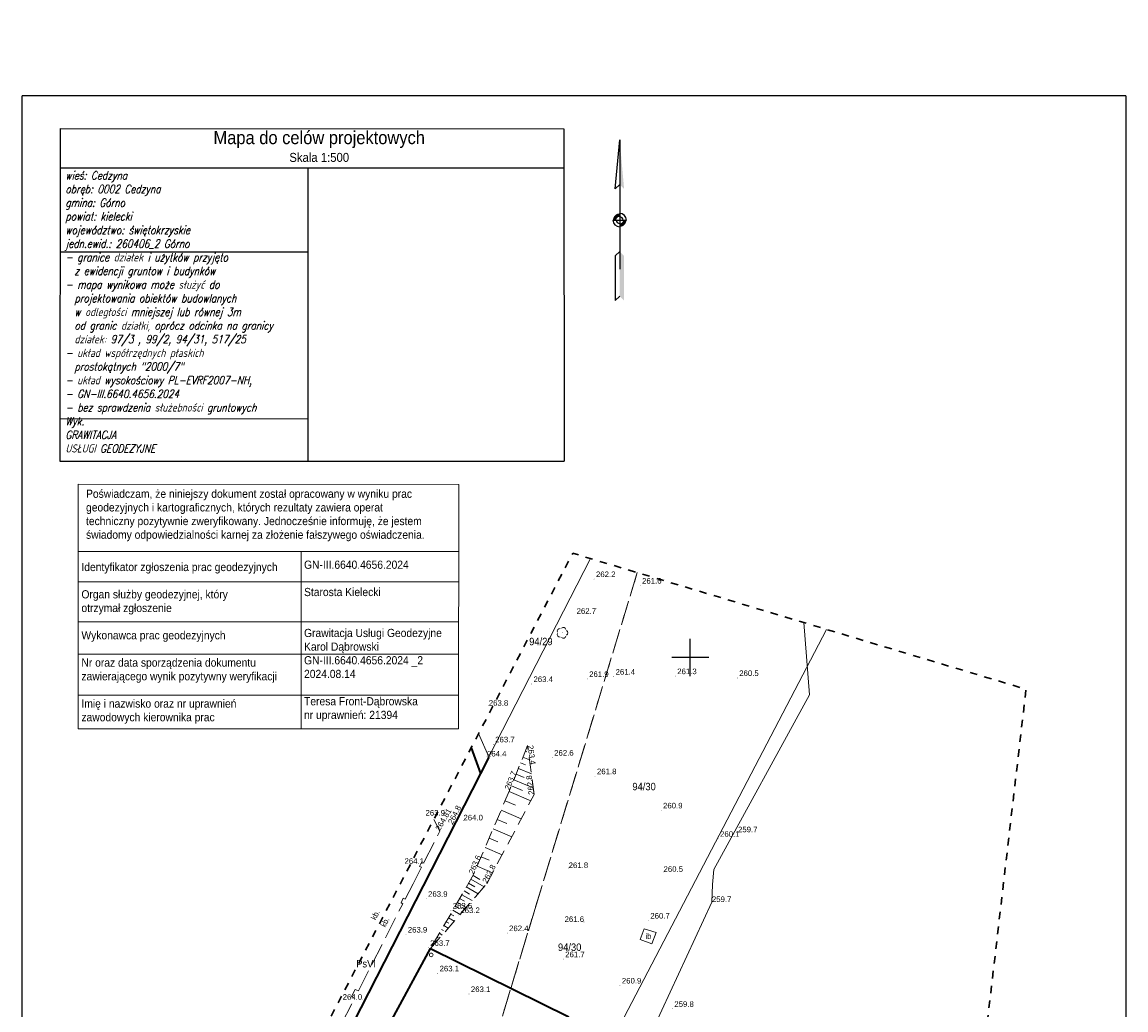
# Model space of a CAD drawing. Header units: metres. Extents: x 7480610 to 7484249, y 5635545 to 5637635.
# Tile 50 of 53: x 7480610 to 7480759, y 5637503 to 5637635. Entities that reach past the tile are written whole.
import ezdxf
from ezdxf.enums import TextEntityAlignment as Align

# ---------------------------------------------------------------- set-up
doc = ezdxf.new("R2010")
doc.units = ezdxf.units.M
doc.header["$MEASUREMENT"] = 0
doc.set_wipeout_variables(frame=1)
for name, pattern in [('x-ref - mapa - Cedzyna_Horn$0$1 1', [2, 1, -1]), ('x-ref - mapa - Cedzyna_Horn$0$2 1', [3, 2, -1]), ('x-ref - mapa - Cedzyna_Horn$0$3 1', [4, 3, -1]), ('x-ref - mapa - Cedzyna_Horn$0$EGKK', [4, 3, -1]), ('x-ref - mapa - Cedzyna_Horn$0$EGUG', [2, 1, -1])]:
    doc.linetypes.add(name, pattern=pattern)
for name, color, linetype in [('_x-ref_mapa', 7, 'Continuous'), ('x-ref - mapa - Cedzyna_Horn$0$_zakres mdcp', 1, 'Continuous'), ('x-ref - mapa - Cedzyna_Horn$0$PARSI', 8, 'Continuous'), ('x-ref - mapa - Cedzyna_Horn$0$Strzałka', 8, 'Continuous')]:
    doc.layers.add(name, color=color, linetype=linetype)
for name, color, linetype, lineweight in [('x-ref - mapa - Cedzyna_Horn$0$EGDE', 92, 'Continuous', 20), ('x-ref - mapa - Cedzyna_Horn$0$EGDE_O', 92, 'Continuous', 20), ('x-ref - mapa - Cedzyna_Horn$0$EGKK', 8, 'Continuous', 20), ('x-ref - mapa - Cedzyna_Horn$0$EGKK_O', 8, 'Continuous', 20), ('x-ref - mapa - Cedzyna_Horn$0$EGUG', 8, 'Continuous', 20), ('x-ref - mapa - Cedzyna_Horn$0$OTD', 8, 'Continuous', 20), ('x-ref - mapa - Cedzyna_Horn$0$OTD_O', 8, 'Continuous', 20), ('x-ref - mapa - Cedzyna_Horn$0$OTK', 8, 'Continuous', 20), ('x-ref - mapa - Cedzyna_Horn$0$OTK_O', 8, 'Continuous', 20), ('x-ref - mapa - Cedzyna_Horn$0$OTO', 8, 'Continuous', 20), ('x-ref - mapa - Cedzyna_Horn$0$OTR', 8, 'Continuous', 20), ('x-ref - mapa - Cedzyna_Horn$0$OTRN', 8, 'Continuous', 20), ('x-ref - mapa - Cedzyna_Horn$0$OTRN_O', 8, 'Continuous', 18), ('x-ref - mapa - Cedzyna_Horn$0$OTRS', 8, 'Continuous', 20), ('x-ref - mapa - Cedzyna_Horn$0$OTRS_O', 8, 'Continuous', 20), ('x-ref - mapa - Cedzyna_Horn$0$OTW', 8, 'Continuous', 20), ('x-ref - mapa - Cedzyna_Horn$0$OTZ', 8, 'Continuous', 20), ('x-ref - mapa - Cedzyna_Horn$0$ramka', 8, 'Continuous', 18)]:
    doc.layers.add(name, color=color, linetype=linetype, lineweight=lineweight)
doc.styles.add('x-ref - mapa - Cedzyna_Horn$0$BDOT', font='arial.ttf', dxfattribs={"width": 0.9})
doc.styles.add('x-ref - mapa - Cedzyna_Horn$0$EGiB', font='arial.ttf', dxfattribs={"width": 0.9})
doc.styles.add('x-ref - mapa - Cedzyna_Horn$0$Standard', font='arial.ttf', dxfattribs={"width": 0.9})
doc.styles.add('x-ref - mapa - Cedzyna_Horn$0$TDD', font='SIMPLEX.shx', dxfattribs={"width": 0.8, "oblique": 15.00003, "height": 1.75})
doc.linetypes.add('x-ref - mapa - Cedzyna_Horn$0$OTOO', pattern='A,7.5,[30,msgB.shx,S=1.28,R=0,X=0,Y=0],7.5', length=15)

# ---------------------------------------------------------------- blocks, each defined once
blk = doc.blocks.new('x-ref - mapa - Cedzyna_Horn$0$OTRN')
at = {"layer": 'x-ref - mapa - Cedzyna_Horn$0$OTRN', "color": 0, "const_width": 0.09}
blk.add_lwpolyline([(-0.04, 0, 1), (0.04, 0, 1)], format="xyb", close=True, dxfattribs=at)
at = {"layer": 'x-ref - mapa - Cedzyna_Horn$0$OTRN_O', "color": 0, "style": 'x-ref - mapa - Cedzyna_Horn$0$BDOT'}
blk.add_attdef('RZEDNA', (0.51, 0.52), '', height=1.5, dxfattribs=at)
blk = doc.blocks.new('x-ref - mapa - Cedzyna_Horn$0$OTDD')
at = {"color": 0, "lineweight": 18}
blk.add_wipeout([(-0.49, 0), (-0.47, 0.15), (-0.4, 0.29), (-0.29, 0.4), (-0.15, 0.47), (0, 0.49), (0.15, 0.47), (0.29, 0.4), (0.4, 0.29), (0.47, 0.15), (0.49, 0), (0.49, 0), (0.47, -0.15), (0.4, -0.29), (0.29, -0.4), (0.15, -0.47), (0, -0.49), (0, -0.49), (-0.15, -0.47), (-0.29, -0.4), (-0.4, -0.29), (-0.47, -0.15)], dxfattribs=at).dxf.layer = 'x-ref - mapa - Cedzyna_Horn$0$OTD'
at = {"layer": 'x-ref - mapa - Cedzyna_Horn$0$OTD', "color": 0, "lineweight": 18}
blk.add_circle((0, 0), 0.5, dxfattribs=at)
blk = doc.blocks.new('x-ref - mapa - Cedzyna_Horn$0$OTRS')
at = {"layer": 'x-ref - mapa - Cedzyna_Horn$0$OTRS', "color": 0, "lineweight": -3, "const_width": 0.09}
blk.add_lwpolyline([(-0.04, 0, 1), (0.04, 0, 1)], format="xyb", close=True, dxfattribs=at)
at = {"layer": 'x-ref - mapa - Cedzyna_Horn$0$OTRS_O', "color": 0, "style": 'x-ref - mapa - Cedzyna_Horn$0$BDOT'}
blk.add_attdef('RZEDNA', (0.51, 0.52), '', height=1.5, dxfattribs=at)
blk = doc.blocks.new('x-ref - mapa - Cedzyna_Horn$0$OTZL')
at = {"layer": 'x-ref - mapa - Cedzyna_Horn$0$OTZ', "color": 0, "lineweight": 18, "const_width": 0.1}
blk.add_lwpolyline([(-0.05, 0, 1), (0.05, 0, 1)], format="xyb", close=True, dxfattribs=at)
at = {"layer": 'x-ref - mapa - Cedzyna_Horn$0$OTZ', "color": 0, "lineweight": 18}
for centre, start, end in [((-0.65, 0.47), 84, 204), ((0.25, 0.76), 12, 132), ((0.8, 0), 300, 60), ((-0.65, -0.47), 156, 276), ((0.25, -0.76), 228, 348)]:
    blk.add_arc(centre, 0.7, start, end, dxfattribs=at)
blk = doc.blocks.new('x-ref - mapa - Cedzyna_Horn$0$mzsk')
at = {"layer": 'x-ref - mapa - Cedzyna_Horn$0$PARSI', "color": 0}
for p, q in [((0, -5), (0, 5)), ((5, 0), (-5, 0))]:
    blk.add_line(p, q, dxfattribs=at)
blk = doc.blocks.new('x-ref - mapa - Cedzyna_Horn$0$pln')
at = {"layer": 'x-ref - mapa - Cedzyna_Horn$0$Strzałka'}
for p, q in [((0, 36), (0, -22)), ((-3, 0), (3, 0))]:
    blk.add_line(p, q, dxfattribs=at)
blk.add_lwpolyline([(195.75, 88, 1.5, 1.5, 1), (195.75, 88, 0, 0, 0)], format="xyseb", dxfattribs=at)
for points in [[(0, 16), (-2, 14), (0, 36)], [(0, -14), (-2, -16), (-2, -36), (0, -34)]]:
    blk.add_lwpolyline(points, dxfattribs=at)
at = {"layer": 'x-ref - mapa - Cedzyna_Horn$0$Strzałka', "const_width": 1.5}
for points in [[(0, 2.25, 0.414214), (-2.25, 0, 1)], [(0, -2.25, 0.414214), (2.25, 0, 1)]]:
    blk.add_lwpolyline(points, format="xyb", dxfattribs=at)
at = {"layer": 'x-ref - mapa - Cedzyna_Horn$0$Strzałka'}
for radius, start, end in [(3, 180, 270), (1.5, 180, 270), (3, 0, 90), (1.5, 0, 90)]:
    blk.add_arc((0, 0), radius, start, end, dxfattribs=at)
for points in [[(0, 36), (0, 36), (2, 14), (0, 16)], [(0, -14), (2, -16), (0, -34), (2, -36)]]:
    blk.add_solid(points, dxfattribs=at)
blk = doc.blocks.new('x-ref - mapa - Cedzyna_Horn')
for p, q in [((7480610.11, 5637321.04), (7480610.11, 5637625.49)), ((7480758.61, 5637625.49), (7480610.11, 5637625.49)), ((7480758.61, 5637625.49), (7480758.61, 5637321.04))]:
    blk.add_line(p, q)
at = {"lineweight": 25}
for p, q in [((7480615.22, 5637621.1, 1.23), (7480615.18, 5637576.39, 1.23)), ((7480615.2, 5637604.54, 1.23), (7480648.61, 5637604.54, 0)), ((7480615.18, 5637582.14, 1.23), (7480648.6, 5637582.09, 0))]:
    blk.add_line(p, q, dxfattribs=at)
at = {"linetype": 'Continuous', "lineweight": 25}
blk.add_line((7480682.98, 5637621.08, 1.23), (7480683.04, 5637576.39, 0.31), dxfattribs=at)
at = {"color": 1, "lineweight": 18}
blk.add_line((7480617.64, 5637573.28, 0.95), (7480617.64, 5637540.38, 2.01), dxfattribs=at)
at = {"lineweight": 25, "flags": 128}
for points in [[(7480615.22, 5637621.1), (7480682.98, 5637621.08)], [(7480615.21, 5637615.84), (7480682.98, 5637615.82)]]:
    blk.add_lwpolyline(points, dxfattribs=at)
at = {"lineweight": 25}
blk.add_lwpolyline([(7480648.6, 5637576.39), (7480648.61, 5637615.83)], dxfattribs=at)
at = {"flags": 128}
blk.add_lwpolyline([(7480615.18, 5637576.39), (7480683.05, 5637576.39)], dxfattribs=at)
at = {"color": 1, "lineweight": 18, "flags": 128}
blk.add_lwpolyline([(7480647.67, 5637564.23), (7480647.67, 5637540.38)], dxfattribs=at)
at = {"layer": 'x-ref - mapa - Cedzyna_Horn$0$EGDE', "lineweight": 18}
for points in [[(7480686.59, 5637563.29), (7480672.92, 5637536.64), (7480664.06, 5637519.28)], [(7480671.53, 5637539.77), (7480672.92, 5637536.64), (7480686.59, 5637563.29)], [(7480664.06, 5637519.28), (7480632.69, 5637457.82), (7480642.83, 5637443.57), (7480653.19, 5637429), (7480718.32, 5637553.77)], [(7480718.32, 5637553.77), (7480653.19, 5637429), (7480676.82, 5637395.78), (7480690.38, 5637376.73)], [(7480664.06, 5637519.28), (7480672.92, 5637536.64), (7480671.53, 5637539.77)], [(7480626.11, 5637452.42), (7480629.14, 5637450.88), (7480632.69, 5637457.82), (7480664.06, 5637519.28)]]:
    blk.add_lwpolyline(points, dxfattribs=at)
at = {"layer": 'x-ref - mapa - Cedzyna_Horn$0$EGKK', "linetype": 'x-ref - mapa - Cedzyna_Horn$0$EGKK', "lineweight": 18}
for points in [[(7480692.87, 5637561.41), (7480679.09, 5637516.13)], [(7480679.09, 5637516.13), (7480692.87, 5637561.41)], [(7480702.47, 5637409.55), (7480661.59, 5637468.35), (7480669.08, 5637483.27), (7480679.09, 5637516.13)], [(7480679.09, 5637516.13), (7480669.08, 5637483.27), (7480708.81, 5637426.77)]]:
    blk.add_lwpolyline(points, dxfattribs=at)
at = {"layer": 'x-ref - mapa - Cedzyna_Horn$0$EGUG', "linetype": 'x-ref - mapa - Cedzyna_Horn$0$EGUG', "lineweight": 18}
for points in [[(7480692.87, 5637561.41), (7480679.09, 5637516.13)], [(7480679.09, 5637516.13), (7480692.87, 5637561.41)], [(7480702.47, 5637409.55), (7480661.59, 5637468.35), (7480669.08, 5637483.27), (7480679.09, 5637516.13)], [(7480679.09, 5637516.13), (7480669.08, 5637483.27), (7480708.81, 5637426.77)]]:
    blk.add_lwpolyline(points, dxfattribs=at)
at = {"layer": 'x-ref - mapa - Cedzyna_Horn$0$OTD', "lineweight": 18}
blk.add_lwpolyline([(7480693.79, 5637513.52), (7480693.27, 5637512.08), (7480694.83, 5637511.51), (7480695.42, 5637513.01)], close=True, dxfattribs=at)
at = {"layer": 'x-ref - mapa - Cedzyna_Horn$0$OTK', "linetype": 'x-ref - mapa - Cedzyna_Horn$0$3 1', "lineweight": 18}
for points in [[(7480662.7, 5637519.57), (7480663.85, 5637521.78), (7480663.59, 5637521.88), (7480663.87, 5637522.53), (7480664.16, 5637522.44), (7480666.31, 5637526.63), (7480665.49, 5637528.19)], [(7480628.82, 5637457.91), (7480630.67, 5637456.97), (7480632.23, 5637460.02), (7480642.07, 5637479.28), (7480643, 5637481.08), (7480642.59, 5637481.34), (7480643.11, 5637482.28), (7480643.51, 5637482.06), (7480648.91, 5637492.63), (7480648.52, 5637492.9), (7480649.05, 5637493.81), (7480649.46, 5637493.62), (7480654.83, 5637504.18), (7480654.42, 5637504.41), (7480654.9, 5637505.34), (7480655.36, 5637505.17), (7480661.33, 5637516.89), (7480661.1, 5637516.99), (7480661.38, 5637517.63), (7480661.63, 5637517.51), (7480662.7, 5637519.57)]]:
    blk.add_lwpolyline(points, dxfattribs=at)
at = {"layer": 'x-ref - mapa - Cedzyna_Horn$0$OTO', "linetype": 'x-ref - mapa - Cedzyna_Horn$0$OTOO', "lineweight": 35}
for points in [[(7480670.53, 5637537.85), (7480671.78, 5637534.41)], [(7480672.91, 5637536.61), (7480671.78, 5637534.41), (7480664.05, 5637519.28)], [(7480664.05, 5637519.28), (7480652.53, 5637496.76)]]:
    blk.add_lwpolyline(points, dxfattribs=at)
at = {"layer": 'x-ref - mapa - Cedzyna_Horn$0$OTR'}
for p, q in [((7480677.81, 5637537.38), (7480678.03, 5637537.29)), ((7480677.18, 5637535.83), (7480677.84, 5637535.57)), ((7480677.49, 5637536.61), (7480678.37, 5637536.25)), ((7480676.56, 5637534.29), (7480677.66, 5637533.84)), ((7480676.87, 5637535.06), (7480678.63, 5637534.35)), ((7480675.93, 5637532.75), (7480677.45, 5637532.13)), ((7480676.24, 5637533.52), (7480678.88, 5637532.45)), ((7480675.62, 5637531.97), (7480678.54, 5637530.72)), ((7480674.54, 5637529.47), (7480677.26, 5637528.31)), ((7480675.08, 5637530.72), (7480676.49, 5637530.12)), ((7480674.01, 5637528.21), (7480675.31, 5637527.65)), ((7480673.47, 5637526.96), (7480675.98, 5637525.89)), ((7480672.94, 5637525.7), (7480674.13, 5637525.19)), ((7480672.4, 5637524.45), (7480674.69, 5637523.47)), ((7480671.33, 5637521.94), (7480673.41, 5637521.05)), ((7480671.86, 5637523.19), (7480672.96, 5637522.73)), ((7480670.78, 5637520.69), (7480671.71, 5637520.15)), ((7480669.87, 5637519.14), (7480671.45, 5637518.22)), ((7480670.17, 5637519.65), (7480671.01, 5637519.17)), ((7480670.48, 5637520.17), (7480672.25, 5637519.14)), ((7480668.97, 5637517.58), (7480669.61, 5637517.21)), ((7480669.27, 5637518.1), (7480670.65, 5637517.3)), ((7480669.57, 5637518.62), (7480670.31, 5637518.19)), ((7480668.06, 5637516.02), (7480669.05, 5637515.45)), ((7480668.36, 5637516.54), (7480668.91, 5637516.23)), ((7480668.67, 5637517.06), (7480669.85, 5637516.37)), ((7480667.16, 5637514.46), (7480667.5, 5637514.26)), ((7480667.46, 5637514.98), (7480668.24, 5637514.53)), ((7480667.76, 5637515.5), (7480668.2, 5637515.24)), ((7480666.55, 5637513.42), (7480666.8, 5637513.28)), ((7480666.86, 5637513.94), (7480667.44, 5637513.6)), ((7480665.65, 5637511.87), (7480665.84, 5637511.75)), ((7480665.95, 5637512.39), (7480666.1, 5637512.3)), ((7480666.25, 5637512.91), (7480666.64, 5637512.68)), ((7480665.35, 5637511.35), (7480665.39, 5637511.32))]:
    blk.add_line(p, q, dxfattribs=at)
at = {"layer": 'x-ref - mapa - Cedzyna_Horn$0$OTR', "linetype": 'x-ref - mapa - Cedzyna_Horn$0$2 1', "lineweight": 18}
for points in [[(7480671.09, 5637517.81), (7480672.63, 5637519.58), (7480679, 5637531.59), (7480678.12, 5637538.15), (7480675.67, 5637532.1), (7480670.84, 5637520.8), (7480669.32, 5637518.18)], [(7480669.32, 5637518.18), (7480665.06, 5637510.86), (7480671.09, 5637517.81)]]:
    blk.add_lwpolyline(points, dxfattribs=at)
at = {"layer": 'x-ref - mapa - Cedzyna_Horn$0$OTW', "lineweight": 18}
blk.add_lwpolyline([(7480715.27, 5637554.69), (7480716.04, 5637544.95), (7480703.19, 5637521.5), (7480702.98, 5637519.48), (7480702.91, 5637517.11), (7480695.05, 5637500.14), (7480696.26, 5637497.35), (7480692.37, 5637472.44), (7480692.03, 5637470.21), (7480691.39, 5637466.4), (7480692.44, 5637466.16), (7480692, 5637463.5), (7480690.62, 5637463.67), (7480690.61, 5637460.24), (7480689.28, 5637457.98), (7480692.45, 5637447.65), (7480693.51, 5637434.13), (7480706.51, 5637420.51)], dxfattribs=at)
at = {"layer": 'x-ref - mapa - Cedzyna_Horn$0$ramka', "color": 1, "lineweight": 18}
blk.add_line((7480668.85, 5637573.27, 0.79), (7480668.84, 5637540.38, 0.46), dxfattribs=at)
at = {"layer": 'x-ref - mapa - Cedzyna_Horn$0$ramka', "color": 1, "linetype": 'Continuous'}
blk.add_line((7480668.84, 5637540.38, 0.46), (7480617.64, 5637540.38, 2.01), dxfattribs=at)
at = {"layer": 'x-ref - mapa - Cedzyna_Horn$0$ramka', "color": 1}
for points in [[(7480617.64, 5637573.28), (7480668.85, 5637573.27)], [(7480617.64, 5637564.24), (7480668.85, 5637564.23)], [(7480617.64, 5637560.18), (7480668.85, 5637560.17)], [(7480617.64, 5637554.78), (7480668.85, 5637554.77)], [(7480617.64, 5637550.43), (7480668.85, 5637550.42)], [(7480617.64, 5637544.92), (7480668.84, 5637544.91)]]:
    blk.add_lwpolyline(points, dxfattribs=at)
at = {"layer": 'x-ref - mapa - Cedzyna_Horn$0$OTRN', "xscale": 0.5, "yscale": 0.5, "zscale": 0.5}
for p, values in [((7480687.06, 5637560.54, 262.19), {'RZEDNA': '262.2'}), ((7480693.26, 5637559.66, 261.55), {'RZEDNA': '261.6'}), ((7480678.65, 5637546.43, 263.41), {'RZEDNA': '263.4'}), ((7480686.14, 5637547.11, 261.93), {'RZEDNA': '261.9'}), ((7480689.7, 5637547.42, 261.39), {'RZEDNA': '261.4'}), ((7480697.99, 5637547.49, 261.27), {'RZEDNA': '261.3'}), ((7480706.33, 5637547.24, 260.53), {'RZEDNA': '260.5'}), ((7480673.5, 5637538.32, 263.65), {'RZEDNA': '263.7'}), ((7480681.43, 5637536.53, 262.64), {'RZEDNA': '262.6'}), ((7480687.19, 5637534.04, 261.77), {'RZEDNA': '261.8'}), ((7480696.08, 5637529.44, 260.87), {'RZEDNA': '260.9'}), ((7480703.75, 5637525.62, 260.05), {'RZEDNA': '260.1'}), ((7480664.47, 5637517.56, 263.92), {'RZEDNA': '263.9'}), ((7480667.79, 5637515.98, 263.61), {'RZEDNA': '263.6'}), ((7480668.81, 5637515.37, 263.2), {'RZEDNA': '263.2'}), ((7480694.37, 5637514.63, 260.69), {'RZEDNA': '260.7'}), ((7480661.74, 5637512.75, 263.88), {'RZEDNA': '263.9'}), ((7480675.37, 5637512.94, 262.41), {'RZEDNA': '262.4'}), ((7480682.92, 5637509.44, 261.75), {'RZEDNA': '261.7'}), ((7480666.02, 5637507.53, 263.13), {'RZEDNA': '263.1'}), ((7480670.23, 5637504.75, 263.14), {'RZEDNA': '263.1'}), ((7480690.54, 5637505.9, 260.85), {'RZEDNA': '260.9'}), ((7480697.6, 5637502.76, 259.83), {'RZEDNA': '259.8'})]:
    blk.add_blockref('x-ref - mapa - Cedzyna_Horn$0$OTRN', p, dxfattribs=at).add_auto_attribs(values)
at = {"layer": 'x-ref - mapa - Cedzyna_Horn$0$OTRN'}
ref = blk.add_blockref('x-ref - mapa - Cedzyna_Horn$0$OTRN', (7480687.33, 5637556.61), dxfattribs=dict(at, xscale=0.5, yscale=0.5, zscale=0.5))
ref.add_attrib('RZEDNA', '262.7', dxfattribs={"layer": 'x-ref - mapa - Cedzyna_Horn$0$OTRN_O', "color": 0, "height": 0.75, "style": 'x-ref - mapa - Cedzyna_Horn$0$BDOT'}).set_placement((7480687.33, 5637556.61, 262.7), align=Align.TOP_RIGHT)
ref = blk.add_blockref('x-ref - mapa - Cedzyna_Horn$0$OTRN', (7480672.89, 5637543.5), dxfattribs=dict(at, xscale=0.5, yscale=0.5, zscale=0.5))
ref.add_attrib('RZEDNA', '263.8', (7480672.89, 5637543.5, 263.8), dxfattribs={"layer": 'x-ref - mapa - Cedzyna_Horn$0$OTRN_O', "color": 0, "height": 0.75, "style": 'x-ref - mapa - Cedzyna_Horn$0$BDOT'})
ref = blk.add_blockref('x-ref - mapa - Cedzyna_Horn$0$OTRN', (7480678.12, 5637538.15), dxfattribs=dict(at, xscale=0.5, yscale=0.5, zscale=0.5))
ref.add_attrib('RZEDNA', '263.4', (7480678.12, 5637538.15, 263.4), dxfattribs={"layer": 'x-ref - mapa - Cedzyna_Horn$0$OTRN_O', "color": 0, "height": 0.75, "rotation": 277.6404, "style": 'x-ref - mapa - Cedzyna_Horn$0$BDOT'})
ref = blk.add_blockref('x-ref - mapa - Cedzyna_Horn$0$OTRN', (7480672.65, 5637536.68), dxfattribs=dict(at, xscale=0.5, yscale=0.5, zscale=0.5))
ref.add_attrib('RZEDNA', '264.4', (7480672.65, 5637536.68, 264.4), dxfattribs={"layer": 'x-ref - mapa - Cedzyna_Horn$0$OTRN_O', "color": 0, "height": 0.75, "style": 'x-ref - mapa - Cedzyna_Horn$0$BDOT'})
ref = blk.add_blockref('x-ref - mapa - Cedzyna_Horn$0$OTRN', (7480675.67, 5637532.1), dxfattribs=dict(at, xscale=0.5, yscale=0.5, zscale=0.5))
ref.add_attrib('RZEDNA', '263.7', (7480675.67, 5637532.1, 263.7), dxfattribs={"layer": 'x-ref - mapa - Cedzyna_Horn$0$OTRN_O', "color": 0, "height": 0.75, "rotation": 67.9541, "style": 'x-ref - mapa - Cedzyna_Horn$0$BDOT'})
ref = blk.add_blockref('x-ref - mapa - Cedzyna_Horn$0$OTRN', (7480679, 5637531.59), dxfattribs=dict(at, xscale=0.5, yscale=0.5, zscale=0.5))
ref.add_attrib('RZEDNA', '262.8', (7480679, 5637531.59, 262.8), dxfattribs={"layer": 'x-ref - mapa - Cedzyna_Horn$0$OTRN_O', "color": 0, "height": 0.75, "rotation": 97.6404, "style": 'x-ref - mapa - Cedzyna_Horn$0$BDOT'})
ref = blk.add_blockref('x-ref - mapa - Cedzyna_Horn$0$OTRN', (7480667, 5637529.48), dxfattribs=dict(at, xscale=0.5, yscale=0.5, zscale=0.5))
ref.add_attrib('RZEDNA', '263.9', dxfattribs={"layer": 'x-ref - mapa - Cedzyna_Horn$0$OTRN_O', "color": 0, "height": 0.75, "style": 'x-ref - mapa - Cedzyna_Horn$0$BDOT'}).set_placement((7480667, 5637529.48, 263.9), align=Align.TOP_RIGHT)
ref = blk.add_blockref('x-ref - mapa - Cedzyna_Horn$0$OTRN', (7480668.03, 5637527.51), dxfattribs=dict(at, xscale=0.5, yscale=0.5, zscale=0.5))
ref.add_attrib('RZEDNA', '264.8', (7480668.03, 5637527.51, 264.8), dxfattribs={"layer": 'x-ref - mapa - Cedzyna_Horn$0$OTRN_O', "color": 0, "height": 0.75, "rotation": 63.2603, "style": 'x-ref - mapa - Cedzyna_Horn$0$BDOT'})
ref = blk.add_blockref('x-ref - mapa - Cedzyna_Horn$0$OTRN', (7480669.48, 5637528.09), dxfattribs=dict(at, xscale=0.5, yscale=0.5, zscale=0.5))
ref.add_attrib('RZEDNA', '264.0', (7480669.48, 5637528.09, 264), dxfattribs={"layer": 'x-ref - mapa - Cedzyna_Horn$0$OTRN_O', "color": 0, "height": 0.75, "style": 'x-ref - mapa - Cedzyna_Horn$0$BDOT'})
ref = blk.add_blockref('x-ref - mapa - Cedzyna_Horn$0$OTRN', (7480706.42, 5637526.49), dxfattribs=dict(at, xscale=0.5, yscale=0.5, zscale=0.5))
ref.add_attrib('RZEDNA', '259.7', (7480706.42, 5637526.49, 259.7), dxfattribs={"layer": 'x-ref - mapa - Cedzyna_Horn$0$OTRN_O', "color": 0, "height": 0.75, "style": 'x-ref - mapa - Cedzyna_Horn$0$BDOT'})
ref = blk.add_blockref('x-ref - mapa - Cedzyna_Horn$0$OTRN', (7480670.84, 5637520.8), dxfattribs=dict(at, xscale=0.5, yscale=0.5, zscale=0.5))
ref.add_attrib('RZEDNA', '263.6', (7480670.84, 5637520.8, 263.6), dxfattribs={"layer": 'x-ref - mapa - Cedzyna_Horn$0$OTRN_O', "color": 0, "height": 0.75, "rotation": 66.8565, "style": 'x-ref - mapa - Cedzyna_Horn$0$BDOT'})
ref = blk.add_blockref('x-ref - mapa - Cedzyna_Horn$0$OTRN', (7480664.18, 5637522.25), dxfattribs=dict(at, xscale=0.5, yscale=0.5, zscale=0.5))
ref.add_attrib('RZEDNA', '264.1', dxfattribs={"layer": 'x-ref - mapa - Cedzyna_Horn$0$OTRN_O', "color": 0, "height": 0.75, "style": 'x-ref - mapa - Cedzyna_Horn$0$BDOT'}).set_placement((7480664.18, 5637522.25, 264.1), align=Align.RIGHT)
ref = blk.add_blockref('x-ref - mapa - Cedzyna_Horn$0$OTRN', (7480672.63, 5637519.58), dxfattribs=dict(at, xscale=0.5, yscale=0.5, zscale=0.5))
ref.add_attrib('RZEDNA', '262.8', (7480672.63, 5637519.58, 262.8), dxfattribs={"layer": 'x-ref - mapa - Cedzyna_Horn$0$OTRN_O', "color": 0, "height": 0.75, "rotation": 62.0589, "style": 'x-ref - mapa - Cedzyna_Horn$0$BDOT'})
ref = blk.add_blockref('x-ref - mapa - Cedzyna_Horn$0$OTRN', (7480683.64, 5637521.68), dxfattribs=dict(at, xscale=0.5, yscale=0.5, zscale=0.5))
ref.add_attrib('RZEDNA', '261.8', (7480683.64, 5637521.68, 261.8), dxfattribs={"layer": 'x-ref - mapa - Cedzyna_Horn$0$OTRN_O', "color": 0, "height": 0.75, "style": 'x-ref - mapa - Cedzyna_Horn$0$BDOT'})
ref = blk.add_blockref('x-ref - mapa - Cedzyna_Horn$0$OTRN', (7480696.4, 5637521.17), dxfattribs=dict(at, xscale=0.5, yscale=0.5, zscale=0.5))
ref.add_attrib('RZEDNA', '260.5', (7480696.4, 5637521.17, 260.5), dxfattribs={"layer": 'x-ref - mapa - Cedzyna_Horn$0$OTRN_O', "color": 0, "height": 0.75, "style": 'x-ref - mapa - Cedzyna_Horn$0$BDOT'})
ref = blk.add_blockref('x-ref - mapa - Cedzyna_Horn$0$OTRN', (7480702.91, 5637517.11), dxfattribs=dict(at, xscale=0.5, yscale=0.5, zscale=0.5))
ref.add_attrib('RZEDNA', '259.7', (7480702.91, 5637517.11, 259.7), dxfattribs={"layer": 'x-ref - mapa - Cedzyna_Horn$0$OTRN_O', "color": 0, "height": 0.75, "style": 'x-ref - mapa - Cedzyna_Horn$0$BDOT'})
ref = blk.add_blockref('x-ref - mapa - Cedzyna_Horn$0$OTRN', (7480685.71, 5637514.43), dxfattribs=dict(at, xscale=0.5, yscale=0.5, zscale=0.5))
ref.add_attrib('RZEDNA', '261.6', dxfattribs={"layer": 'x-ref - mapa - Cedzyna_Horn$0$OTRN_O', "color": 0, "height": 0.75, "style": 'x-ref - mapa - Cedzyna_Horn$0$BDOT'}).set_placement((7480685.71, 5637514.43, 261.6), align=Align.RIGHT)
ref = blk.add_blockref('x-ref - mapa - Cedzyna_Horn$0$OTRN', (7480655.86, 5637503.98), dxfattribs=dict(at, xscale=0.5, yscale=0.5, zscale=0.5))
ref.add_attrib('RZEDNA', '264.0', dxfattribs={"layer": 'x-ref - mapa - Cedzyna_Horn$0$OTRN_O', "color": 0, "height": 0.75, "style": 'x-ref - mapa - Cedzyna_Horn$0$BDOT'}).set_placement((7480655.86, 5637503.98, 264), align=Align.RIGHT)
at = {"layer": 'x-ref - mapa - Cedzyna_Horn$0$OTRS'}
ref = blk.add_blockref('x-ref - mapa - Cedzyna_Horn$0$OTRS', (7480666.31, 5637526.63), dxfattribs=dict(at, xscale=0.5, yscale=0.5, zscale=0.5))
ref.add_attrib('RZEDNA', '264.81', (7480666.31, 5637526.63, 264.81), dxfattribs={"layer": 'x-ref - mapa - Cedzyna_Horn$0$OTRS_O', "color": 0, "height": 0.75, "rotation": 59.8479, "style": 'x-ref - mapa - Cedzyna_Horn$0$BDOT'})
at = {"layer": 'x-ref - mapa - Cedzyna_Horn$0$OTZ', "lineweight": 18, "xscale": 0.5, "yscale": 0.5, "zscale": 0.5}
blk.add_blockref('x-ref - mapa - Cedzyna_Horn$0$OTZL', (7480682.78, 5637553.31, 263.06), dxfattribs=at)
at = {"layer": 'x-ref - mapa - Cedzyna_Horn$0$PARSI', "xscale": 0.5, "yscale": 0.5, "zscale": 0.5}
blk.add_blockref('x-ref - mapa - Cedzyna_Horn$0$mzsk', (7480700, 5637550), dxfattribs=at)
at = {"layer": 'x-ref - mapa - Cedzyna_Horn$0$Strzałka', "xscale": 0.3, "yscale": 0.3}
blk.add_blockref('x-ref - mapa - Cedzyna_Horn$0$pln', (7480690.5, 5637608.79), dxfattribs=at)
at = {"lineweight": 25}
for s, insert, char_height, width, attachment_point, style in [('\\P\\P{\\H1.455x;Mapa do celów projektowych\\P}Skala 1:500', (7480650.08, 5637624.81, 1.23), 1.2113, 66.6573, 2, 'x-ref - mapa - Cedzyna_Horn$0$Standard'), ('\\P\\P                           \\P                                               {\\C1;\\P}\\Pwieś: Cedzyna\\Pobręb: 0002 Cedzyna\\Pgmina: Górno\\Ppowiat: kielecki\\Pwojewództwo: świętokrzyskie\\Pjedn.ewid.: 260406_2 Górno\\P- granice działek i użytków przyjęto \\P  z ewidencji gruntow i budynków\\P- mapa wynikowa może służyć do \\P  projektowania obiektów budowlanych\\P  w odległości mniejszej lub równej 3m \\P  od granic działki, oprócz odcinka na granicy\\P  działek: 97/3 , 99/2, 94/31, 517/25\\P- układ współrzędnych płaskich \\P  prostokątnych "2000/7"\\P- układ wysokościowy PL-EVRF2007-NH,\\P- GN-III.6640.4656.2024\\P- bez sprawdzenia służebności gruntowych\\PWyk. \\PGRAWITACJA \\PUSŁUGI GEODEZYJNE\\P\\P\\P\\P \\P ', (7480615.94, 5637624.54, 0.04), 1.1012, 67.9621, 1, 'x-ref - mapa - Cedzyna_Horn$0$TDD')]:
    blk.add_mtext(s, dxfattribs=dict(at, insert=insert, char_height=char_height, width=width, attachment_point=attachment_point, style=style))
at = {"layer": 'x-ref - mapa - Cedzyna_Horn$0$EGDE_O', "char_height": 1, "attachment_point": 1, "style": 'x-ref - mapa - Cedzyna_Horn$0$EGiB'}
for s, insert in [('94/29', (7480678.33, 5637552.64)), ('94/30', (7480692.21, 5637533.14)), ('94/30', (7480682.2, 5637511.54))]:
    blk.add_mtext(s, dxfattribs=dict(at, insert=insert))
at = {"layer": 'x-ref - mapa - Cedzyna_Horn$0$EGKK_O', "insert": (7480655.06, 5637509.32), "char_height": 1, "attachment_point": 1, "style": 'x-ref - mapa - Cedzyna_Horn$0$EGiB'}
blk.add_mtext('PsVI', dxfattribs=at)
at = {"layer": 'x-ref - mapa - Cedzyna_Horn$0$OTD_O', "insert": (7480693.98, 5637512.51), "char_height": 0.75, "attachment_point": 4, "style": 'x-ref - mapa - Cedzyna_Horn$0$BDOT'}
blk.add_mtext('ib', dxfattribs=at)
at = {"layer": 'x-ref - mapa - Cedzyna_Horn$0$OTK_O', "char_height": 0.75, "attachment_point": 5, "rotation": 63.1595, "style": 'x-ref - mapa - Cedzyna_Horn$0$BDOT'}
for insert in [(7480657.64, 5637515.37), (7480658.94, 5637514.4)]:
    blk.add_mtext('kb.', dxfattribs=dict(at, insert=insert))
at = {"layer": 'x-ref - mapa - Cedzyna_Horn$0$ramka', "color": 1, "char_height": 1.1012, "width": 67.9621, "attachment_point": 1, "style": 'x-ref - mapa - Cedzyna_Horn$0$Standard'}
for s, insert in [('Poświadczam, że niniejszy dokument został opracowany w wyniku prac\\Pgeodezyjnych i kartograficznych, których rezultaty zawiera operat\\Ptechniczny pozytywnie zweryfikowany. Jednocześnie informuję, że jestem\\Pświadomy odpowiedzialności karnej za złożenie fałszywego oświadczenia.', (7480618.71, 5637572.56, 0.03)), ('\\P\\P\\P\\P\\P\\P\\P\\P\\PIdentyfikator zgłoszenia prac geodezyjnych\\P\\POrgan służby geodezyjnej, który \\Potrzymał zgłoszenie\\P\\PWykonawca prac geodezyjnych\\P\\PNr oraz data sporządzenia dokumentu\\Pzawierającego wynik pozytywny weryfikacji\\P\\PImię i nazwisko oraz nr uprawnień\\Pzawodowych kierownika prac\\P\\P', (7480618.09, 5637579.23, 0.03)), ('\\P\\P\\P\\P\\P\\P\\P\\P\\P{\\C7;GN-III.6640.4656.2024}\\P\\PStarosta Kielecki\\P\\P\\P{\\c592138;Grawitacja Usługi Geodezyjne\\P\\c65536;Karol Dąbrowski}\\P{\\c592138;GN-III.6640.4656.2024 _2\\P2024.08.14\\P}\\PTeresa Front-Dąbrowska\\Pnr uprawnień: 21394\\P', (7480648.04, 5637579.54))]:
    blk.add_mtext(s, dxfattribs=dict(at, insert=insert))
at = {"layer": 'x-ref - mapa - Cedzyna_Horn$0$OTD', "xscale": 0.5, "yscale": 0.5, "zscale": 0.5}
blk.add_blockref('x-ref - mapa - Cedzyna_Horn$0$OTDD', (7480665.15, 5637510.01), dxfattribs=at)
at = {"layer": 'x-ref - mapa - Cedzyna_Horn$0$_zakres mdcp', "linetype": 'x-ref - mapa - Cedzyna_Horn$0$1 1', "lineweight": 30, "flags": 128}
blk.add_lwpolyline([(7480723.49, 5637359.35), (7480693.18, 5637329.67), (7480615.07, 5637431.62), (7480684.18, 5637564.01), (7480745.17, 5637545.72), (7480730.71, 5637421.48)], close=True, dxfattribs=at)
at = {"layer": 'x-ref - mapa - Cedzyna_Horn$0$OTO', "linetype": 'x-ref - mapa - Cedzyna_Horn$0$OTOO', "lineweight": 35}
blk.add_lwpolyline([(7480643.87, 5637471.81), (7480665.06, 5637510.86), (7480683.66, 5637501.66)], dxfattribs=at)
at = {"layer": 'x-ref - mapa - Cedzyna_Horn$0$OTRN', "xscale": 0.5, "yscale": 0.5, "zscale": 0.5}
blk.add_blockref('x-ref - mapa - Cedzyna_Horn$0$OTRN', (7480664.75, 5637510.96, 263.73), dxfattribs=at).add_auto_attribs({'RZEDNA': '263.7'})

msp = doc.modelspace()

# ---------------------------------------------------------------- block references
at = {"layer": '_x-ref_mapa', "lineweight": 70}
msp.add_blockref('x-ref - mapa - Cedzyna_Horn', (0, 0), dxfattribs=at)

doc.saveas('drawing.dxf')
